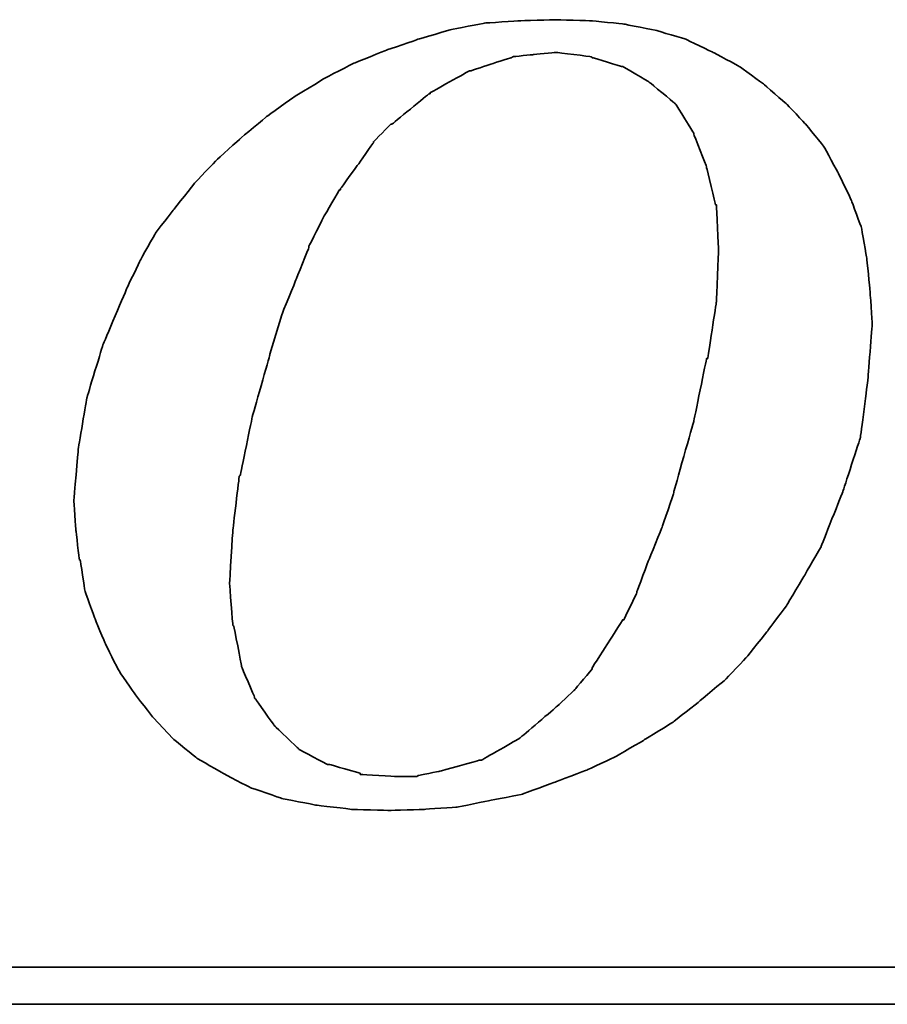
# Model space of a CAD drawing. Header units: millimetres. Extents: x 585 to 801, y 201 to 308.
# Tile 51 of 70: x 746.53 to 748.95, y 226.08 to 228.82. Entities that reach past the tile are written whole.
import ezdxf

# ---------------------------------------------------------------- set-up
doc = ezdxf.new("R2010")
doc.units = ezdxf.units.MM
doc.header["$LTSCALE"] = 0.15
doc.layers.add('DIM', color=4, linetype='CONTINUOUS')
doc.layers.add('layer 1', color=7, linetype='CONTINUOUS')

# ---------------------------------------------------------------- blocks, each defined once
blk = doc.blocks.new('TBI MOTION logo(完整正式版)')
at = {"layer": 'layer 1', "color": 22, "lineweight": 35}
for points, knots in [([(-11.34375, -6.98375), (-11.34375, -6.98375), (-10.91375, -7.43875), (-10.91375, -7.43875), (-10.91375, -7.43875), (-10.91375, -7.43875), (-10.38625, -7.87125), (-10.38625, -7.87125), (-10.38625, -7.87125), (-10.38625, -7.87125), (-9.81125, -8.20375), (-9.81125, -8.20375), (-9.81125, -8.20375), (-9.81125, -8.20375), (-9.21125, -8.51875), (-9.21125, -8.51875), (-9.21125, -8.51875), (-9.21125, -8.51875), (-8.51625, -8.75875), (-8.51625, -8.75875), (-8.51625, -8.75875), (-8.51625, -8.75875), (-7.77125, -8.90375), (-7.77125, -8.90375), (-7.77125, -8.90375), (-7.77125, -8.90375), (-6.97875, -8.99875), (-6.97875, -8.99875), (-6.97875, -8.99875), (-6.97875, -8.99875), (-6.14125, -9.02375), (-6.14125, -9.02375), (-6.14125, -9.02375), (-6.14125, -9.02375), (-5.37125, -8.99875), (-5.37125, -8.99875), (-5.37125, -8.99875), (-5.37125, -8.99875), (-4.65375, -8.94875), (-4.65375, -8.94875), (-4.65375, -8.94875), (-4.65375, -8.94875), (-3.93375, -8.80625), (-3.93375, -8.80625), (-3.93375, -8.80625), (-3.93375, -8.80625), (-3.21375, -8.66375), (-3.21375, -8.66375), (-3.21375, -8.66375), (-3.21375, -8.66375), (-2.49375, -8.39875), (-2.49375, -8.39875), (-2.49375, -8.39875), (-2.49375, -8.39875), (-1.79875, -8.13375), (-1.79875, -8.13375), (-1.79875, -8.13375), (-1.79875, -8.13375), (-1.17375, -7.84375), (-1.17375, -7.84375), (-1.17375, -7.84375), (-1.17375, -7.84375), (-0.52375, -7.46375), (-0.52375, -7.46375), (-0.52375, -7.46375), (-0.52375, -7.46375), (0.10124, -7.07875), (0.10124, -7.07875), (0.10124, -7.07875), (0.10124, -7.07875), (0.67625, -6.62375), (0.67625, -6.62375), (0.67625, -6.62375), (0.67625, -6.62375), (1.24874, -6.14375), (1.24874, -6.14375), (1.24874, -6.14375), (1.24874, -6.14375), (1.72874, -5.64125), (1.72874, -5.64125), (1.72874, -5.64125), (1.72874, -5.64125), (2.18624, -5.06375), (2.18624, -5.06375), (2.18624, -5.06375), (2.18624, -5.06375), (2.61625, -4.48874), (2.61625, -4.48874), (2.61625, -4.48874), (2.61625, -4.48874), (3.00125, -3.83874), (3.00125, -3.83874), (3.00125, -3.83874), (3.00125, -3.83874), (3.36124, -3.21374), (3.36124, -3.21374), (3.36124, -3.21374), (3.36124, -3.21374), (3.84374, -1.99125), (3.84374, -1.99125), (3.84374, -1.99125), (3.84374, -1.99125), (4.22625, -0.81875), (4.22625, -0.81875), (4.22625, -0.81875), (4.22625, -0.81875), (4.39125, 0.45624), (4.39125, 0.45624), (4.39125, 0.45624), (4.39125, 0.45624), (4.48874, 1.70124), (4.48874, 1.70124), (4.48874, 1.70124), (4.48874, 1.70124), (4.43874, 2.44625), (4.43874, 2.44625), (4.43874, 2.44625), (4.43874, 2.44625), (4.36874, 3.14125), (4.36874, 3.14125), (4.36874, 3.14125), (4.36874, 3.14125), (4.25125, 3.81125), (4.25125, 3.81125), (4.25125, 3.81125), (4.25125, 3.81125), (4.03124, 4.41125), (4.03124, 4.41125), (4.03124, 4.41125), (4.03124, 4.41125), (3.74374, 5.01125), (3.74374, 5.01125), (3.74374, 5.01125), (3.74374, 5.01125), (3.43124, 5.58875), (3.43124, 5.58875), (3.43124, 5.58875), (3.43124, 5.58875), (3.02625, 6.09125), (3.02625, 6.09125), (3.02625, 6.09125), (3.02625, 6.09125), (2.59374, 6.54875), (2.59374, 6.54875), (2.59374, 6.54875), (2.59374, 6.54875), (2.09124, 6.98125), (2.09124, 6.98125), (2.09124, 6.98125), (2.09124, 6.98125), (1.56124, 7.36625), (1.56124, 7.36625), (1.56124, 7.36625), (1.56124, 7.36625), (0.98624, 7.67625), (0.98624, 7.67625), (0.98624, 7.67625), (0.98624, 7.67625), (0.38624, 7.96375), (0.38624, 7.96375), (0.38624, 7.96375), (0.38624, 7.96375), (-0.25875, 8.15625), (-0.25875, 8.15625), (-0.25875, 8.15625), (-0.25875, 8.15625), (-0.98125, 8.30125), (-0.98125, 8.30125), (-0.98125, 8.30125), (-0.98125, 8.30125), (-1.70124, 8.37125), (-1.70124, 8.37125), (-1.70124, 8.37125), (-1.70124, 8.37125), (-2.49375, 8.39624), (-2.49375, 8.39624), (-2.49375, 8.39624), (-2.49375, 8.39624), (-3.28625, 8.37125), (-3.28625, 8.37125), (-3.28625, 8.37125), (-3.28625, 8.37125), (-4.05125, 8.32125), (-4.05125, 8.32125), (-4.05125, 8.32125), (-4.05125, 8.32125), (-4.77375, 8.18125), (-4.77375, 8.18125), (-4.77375, 8.18125), (-4.77375, 8.18125), (-5.51625, 7.96375), (-5.51625, 7.96375), (-5.51625, 7.96375), (-5.51625, 7.96375), (-6.21125, 7.72625), (-6.21125, 7.72625), (-6.21125, 7.72625), (-6.21125, 7.72625), (-6.92875, 7.43625), (-6.92875, 7.43625), (-6.92875, 7.43625), (-6.92875, 7.43625), (-7.57875, 7.10125), (-7.57875, 7.10125), (-7.57875, 7.10125), (-7.57875, 7.10125), (-8.24875, 6.69125), (-8.24875, 6.69125), (-8.24875, 6.69125), (-8.24875, 6.69125), (-8.84875, 6.26125), (-8.84875, 6.26125), (-8.84875, 6.26125), (-8.84875, 6.26125), (-9.42625, 5.78125), (-9.42625, 5.78125), (-9.42625, 5.78125), (-9.42625, 5.78125), (-9.95375, 5.30125), (-9.95375, 5.30125), (-9.95375, 5.30125), (-9.95375, 5.30125), (-10.43375, 4.79624), (-10.43375, 4.79624), (-10.43375, 4.79624), (-10.43375, 4.79624), (-10.88875, 4.22125), (-10.88875, 4.22125), (-10.88875, 4.22125), (-10.88875, 4.22125), (-11.29875, 3.69375), (-11.29875, 3.69375), (-11.29875, 3.69375), (-11.29875, 3.69375), (-11.63375, 3.09125), (-11.63375, 3.09125), (-11.63375, 3.09125), (-11.63375, 3.09125), (-11.91875, 2.49625), (-11.91875, 2.49625), (-11.91875, 2.49625), (-11.91875, 2.49625), (-12.44875, 1.24625), (-12.44875, 1.24625), (-12.44875, 1.24625), (-12.44875, 1.24625), (-12.80875, 0.06874), (-12.80875, 0.06874), (-12.80875, 0.06874), (-12.80875, 0.06874), (-12.99875, -1.07875), (-12.99875, -1.07875), (-12.99875, -1.07875), (-12.99875, -1.07875), (-13.09375, -2.18375), (-13.09375, -2.18375), (-13.09375, -2.18375), (-13.09375, -2.18375), (-13.04875, -2.85375), (-13.04875, -2.85375), (-13.04875, -2.85375), (-13.04875, -2.85375), (-12.97375, -3.50375), (-12.97375, -3.50375), (-12.97375, -3.50375), (-12.97375, -3.50375), (-12.95375, -3.50375), (-12.95375, -3.50375), (-12.95375, -3.50375), (-12.95375, -3.50375), (-12.85375, -4.17375), (-12.85375, -4.17375), (-12.85375, -4.17375), (-12.85375, -4.17375), (-12.63875, -4.77624), (-12.63875, -4.77624), (-12.63875, -4.77624), (-12.63875, -4.77624), (-12.39875, -5.35125), (-12.39875, -5.35125), (-12.39875, -5.35125), (-12.39875, -5.35125), (-12.11375, -5.92875), (-12.11375, -5.92875), (-12.11375, -5.92875), (-12.11375, -5.92875), (-11.75375, -6.45375), (-11.75375, -6.45375), (-11.75375, -6.45375), (-11.75375, -6.45375), (-11.34375, -6.98375), (-11.34375, -6.98375)], [0, 0, 0, 0, 0.01369863, 0.01369863, 0.01369863, 0.01369864, 0.02739726, 0.02739726, 0.02739726, 0.02739727, 0.04109589, 0.04109589, 0.04109589, 0.0410959, 0.05479452, 0.05479452, 0.05479452, 0.05479453, 0.06849315, 0.06849315, 0.06849315, 0.06849316, 0.08219178, 0.08219178, 0.08219178, 0.08219179, 0.09589041, 0.09589041, 0.09589041, 0.09589042, 0.10958904, 0.10958904, 0.10958904, 0.10958905, 0.12328767, 0.12328767, 0.12328767, 0.12328768, 0.1369863, 0.1369863, 0.1369863, 0.13698631, 0.15068493, 0.15068493, 0.15068493, 0.15068494, 0.16438356, 0.16438356, 0.16438356, 0.16438357, 0.17808219, 0.17808219, 0.17808219, 0.1780822, 0.19178082, 0.19178082, 0.19178082, 0.19178083, 0.20547945, 0.20547945, 0.20547945, 0.20547946, 0.21917808, 0.21917808, 0.21917808, 0.21917809, 0.23287671, 0.23287671, 0.23287671, 0.23287672, 0.24657534, 0.24657534, 0.24657534, 0.24657535, 0.26027397, 0.26027397, 0.26027397, 0.26027398, 0.2739726, 0.2739726, 0.2739726, 0.27397261, 0.28767123, 0.28767123, 0.28767123, 0.28767124, 0.30136986, 0.30136986, 0.30136986, 0.30136987, 0.31506849, 0.31506849, 0.31506849, 0.3150685, 0.32876712, 0.32876712, 0.32876712, 0.32876713, 0.34246575, 0.34246575, 0.34246575, 0.34246576, 0.35616438, 0.35616438, 0.35616438, 0.35616439, 0.36986301, 0.36986301, 0.36986301, 0.36986302, 0.38356164, 0.38356164, 0.38356164, 0.38356165, 0.39726027, 0.39726027, 0.39726027, 0.39726028, 0.4109589, 0.4109589, 0.4109589, 0.41095891, 0.42465753, 0.42465753, 0.42465753, 0.42465754, 0.43835616, 0.43835616, 0.43835616, 0.43835617, 0.45205479, 0.45205479, 0.45205479, 0.4520548, 0.46575342, 0.46575342, 0.46575342, 0.46575343, 0.47945205, 0.47945205, 0.47945205, 0.47945206, 0.49315068, 0.49315068, 0.49315068, 0.49315069, 0.50684932, 0.50684932, 0.50684932, 0.50684933, 0.52054795, 0.52054795, 0.52054795, 0.52054796, 0.53424658, 0.53424658, 0.53424658, 0.53424659, 0.54794521, 0.54794521, 0.54794521, 0.54794522, 0.56164384, 0.56164384, 0.56164384, 0.56164385, 0.57534247, 0.57534247, 0.57534247, 0.57534248, 0.5890411, 0.5890411, 0.5890411, 0.58904111, 0.60273973, 0.60273973, 0.60273973, 0.60273974, 0.61643836, 0.61643836, 0.61643836, 0.61643837, 0.63013699, 0.63013699, 0.63013699, 0.630137, 0.64383562, 0.64383562, 0.64383562, 0.64383563, 0.65753425, 0.65753425, 0.65753425, 0.65753426, 0.67123288, 0.67123288, 0.67123288, 0.67123289, 0.68493151, 0.68493151, 0.68493151, 0.68493152, 0.69863014, 0.69863014, 0.69863014, 0.69863015, 0.71232877, 0.71232877, 0.71232877, 0.71232878, 0.7260274, 0.7260274, 0.7260274, 0.72602741, 0.73972603, 0.73972603, 0.73972603, 0.73972604, 0.75342466, 0.75342466, 0.75342466, 0.75342467, 0.76712329, 0.76712329, 0.76712329, 0.7671233, 0.78082192, 0.78082192, 0.78082192, 0.78082193, 0.79452055, 0.79452055, 0.79452055, 0.79452056, 0.80821918, 0.80821918, 0.80821918, 0.80821919, 0.82191781, 0.82191781, 0.82191781, 0.82191782, 0.83561644, 0.83561644, 0.83561644, 0.83561645, 0.84931507, 0.84931507, 0.84931507, 0.84931508, 0.8630137, 0.8630137, 0.8630137, 0.86301371, 0.87671233, 0.87671233, 0.87671233, 0.87671234, 0.89041096, 0.89041096, 0.89041096, 0.89041097, 0.90410959, 0.90410959, 0.90410959, 0.9041096, 0.91780822, 0.91780822, 0.91780822, 0.91780823, 0.93150685, 0.93150685, 0.93150685, 0.93150686, 0.94520548, 0.94520548, 0.94520548, 0.94520549, 0.95890411, 0.95890411, 0.95890411, 0.95890412, 0.97260274, 0.97260274, 0.97260274, 0.97260275, 0.98630137, 0.98630137, 0.98630137, 0.98630138, 1, 1, 1, 1]), ([(-8.77875, 1.03124), (-8.77875, 1.03124), (-8.51625, 1.89625), (-8.51625, 1.89625), (-8.51625, 1.89625), (-8.51625, 1.89625), (-8.20375, 2.66375), (-8.20375, 2.66375), (-8.20375, 2.66375), (-8.20375, 2.66375), (-7.91625, 3.38125), (-7.91625, 3.38125), (-7.91625, 3.38125), (-7.91625, 3.38125), (-7.91625, 3.40624), (-7.91625, 3.40624), (-7.91625, 3.40624), (-7.91625, 3.40624), (-7.57875, 4.07624), (-7.57875, 4.07624), (-7.57875, 4.07624), (-7.57875, 4.07624), (-7.24375, 4.65125), (-7.24375, 4.65125), (-7.24375, 4.65125), (-7.24375, 4.65125), (-7.21875, 4.65125), (-7.21875, 4.65125), (-7.21875, 4.65125), (-7.21875, 4.65125), (-7.21875, 4.67624), (-7.21875, 4.67624), (-7.21875, 4.67624), (-7.21875, 4.67624), (-6.83625, 5.20375), (-6.83625, 5.20375), (-6.83625, 5.20375), (-6.83625, 5.20375), (-6.49875, 5.68625), (-6.49875, 5.68625), (-6.49875, 5.68625), (-6.49875, 5.68625), (-6.49875, 5.70625), (-6.49875, 5.70625), (-6.49875, 5.70625), (-6.49875, 5.70625), (-6.11625, 6.09125), (-6.11625, 6.09125), (-6.11625, 6.09125), (-6.11625, 6.09125), (-6.09125, 6.09125), (-6.09125, 6.09125), (-6.09125, 6.09125), (-6.09125, 6.09125), (-5.27375, 6.76625), (-5.27375, 6.76625), (-5.27375, 6.76625), (-5.27375, 6.76625), (-5.24875, 6.76625), (-5.24875, 6.76625), (-5.24875, 6.76625), (-5.24875, 6.76625), (-5.24875, 6.78625), (-5.24875, 6.78625), (-5.24875, 6.78625), (-5.24875, 6.78625), (-4.38875, 7.26624), (-4.38875, 7.26624), (-4.38875, 7.26624), (-4.38875, 7.26624), (-4.36125, 7.26624), (-4.36125, 7.26624), (-4.36125, 7.26624), (-4.36125, 7.26624), (-3.93375, 7.41125), (-3.93375, 7.41125), (-3.93375, 7.41125), (-3.93375, 7.41125), (-3.47375, 7.55625), (-3.47375, 7.55625), (-3.47375, 7.55625), (-3.47375, 7.55625), (-3.45375, 7.55625), (-3.45375, 7.55625), (-3.45375, 7.55625), (-3.45375, 7.55625), (-3.42875, 7.58124), (-3.42875, 7.58124), (-3.42875, 7.58124), (-3.42875, 7.58124), (-2.97375, 7.62625), (-2.97375, 7.62625), (-2.97375, 7.62625), (-2.97375, 7.62625), (-2.49375, 7.67625), (-2.49375, 7.67625), (-2.49375, 7.67625), (-2.49375, 7.67625), (-2.46875, 7.67625), (-2.46875, 7.67625), (-2.46875, 7.67625), (-2.46875, 7.67625), (-1.70124, 7.58124), (-1.70124, 7.58124), (-1.70124, 7.58124), (-1.70124, 7.58124), (-1.67875, 7.55625), (-1.67875, 7.55625), (-1.67875, 7.55625), (-1.67875, 7.55625), (-1.65375, 7.55625), (-1.65375, 7.55625), (-1.65375, 7.55625), (-1.65375, 7.55625), (-1.03125, 7.36625), (-1.03125, 7.36625), (-1.03125, 7.36625), (-1.03125, 7.36625), (-1.00625, 7.36625), (-1.00625, 7.36625), (-1.00625, 7.36625), (-1.00625, 7.36625), (-0.43124, 7.02624), (-0.43124, 7.02624), (-0.43124, 7.02624), (-0.43124, 7.02624), (-0.40625, 7.00624), (-0.40625, 7.00624), (-0.40625, 7.00624), (-0.40625, 7.00624), (0.12124, 6.57124), (0.12124, 6.57124), (0.12124, 6.57124), (0.12124, 6.57124), (0.14624, 6.54875), (0.14624, 6.54875), (0.14624, 6.54875), (0.14624, 6.54875), (0.17124, 6.52375), (0.17124, 6.52375), (0.17124, 6.52375), (0.17124, 6.52375), (0.55625, 5.89875), (0.55625, 5.89875), (0.55625, 5.89875), (0.55625, 5.89875), (0.55625, 5.87625), (0.55625, 5.87625), (0.55625, 5.87625), (0.55625, 5.87625), (0.84124, 5.15625), (0.84124, 5.15625), (0.84124, 5.15625), (0.84124, 5.15625), (0.84124, 5.13125), (0.84124, 5.13125), (0.84124, 5.13125), (0.84124, 5.13125), (1.03624, 4.31875), (1.03624, 4.31875), (1.03624, 4.31875), (1.03624, 4.31875), (1.05624, 4.31875), (1.05624, 4.31875), (1.05624, 4.31875), (1.05624, 4.31875), (1.05624, 4.29125), (1.05624, 4.29125), (1.05624, 4.29125), (1.05624, 4.29125), (1.10625, 3.33125), (1.10625, 3.33125), (1.10625, 3.33125), (1.10625, 3.33125), (1.10625, 3.30875), (1.10625, 3.30875), (1.10625, 3.30875), (1.10625, 3.30875), (1.05624, 2.20624), (1.05624, 2.20624), (1.05624, 2.20624), (1.05624, 2.20624), (1.05624, 2.18124), (1.05624, 2.18124), (1.05624, 2.18124), (1.05624, 2.18124), (0.86624, 0.93624), (0.86624, 0.93624), (0.86624, 0.93624), (0.86624, 0.93624), (0.84124, 0.93624), (0.84124, 0.93624), (0.84124, 0.93624), (0.84124, 0.93624), (0.55625, -0.45874), (0.55625, -0.45874), (0.55625, -0.45874), (0.55625, -0.45874), (0.12124, -1.99125), (0.12124, -1.99125), (0.12124, -1.99125), (0.12124, -1.99125), (0.12124, -2.01874), (0.12124, -2.01874), (0.12124, -2.01874), (0.12124, -2.01874), (-0.13874, -2.78375), (-0.13874, -2.78375), (-0.13874, -2.78375), (-0.13874, -2.78375), (-0.43124, -3.50375), (-0.43124, -3.50375), (-0.43124, -3.50375), (-0.43124, -3.50375), (-0.69375, -4.19875), (-0.69375, -4.19875), (-0.69375, -4.19875), (-0.69375, -4.19875), (-0.69375, -4.22375), (-0.69375, -4.22375), (-0.69375, -4.22375), (-0.69375, -4.22375), (-0.98125, -4.82374), (-0.98125, -4.82374), (-0.98125, -4.82374), (-0.98125, -4.82374), (-1.00625, -4.82374), (-1.00625, -4.82374), (-1.00625, -4.82374), (-1.00625, -4.82374), (-1.33875, -5.35125), (-1.33875, -5.35125), (-1.33875, -5.35125), (-1.33875, -5.35125), (-1.67875, -5.87875), (-1.67875, -5.87875), (-1.67875, -5.87875), (-1.67875, -5.87875), (-1.67875, -5.90375), (-1.67875, -5.90375), (-1.67875, -5.90375), (-1.67875, -5.90375), (-2.05875, -6.35875), (-2.05875, -6.35875), (-2.05875, -6.35875), (-2.05875, -6.35875), (-2.08375, -6.38375), (-2.08375, -6.38375), (-2.08375, -6.38375), (-2.08375, -6.38375), (-2.46875, -6.74375), (-2.46875, -6.74375), (-2.46875, -6.74375), (-2.46875, -6.74375), (-3.25875, -7.41625), (-3.25875, -7.41625), (-3.25875, -7.41625), (-3.25875, -7.41625), (-3.28625, -7.43875), (-3.28625, -7.43875), (-3.28625, -7.43875), (-3.28625, -7.43875), (-4.12375, -7.91875), (-4.12375, -7.91875), (-4.12375, -7.91875), (-4.12375, -7.91875), (-4.14875, -7.91875), (-4.14875, -7.91875), (-4.14875, -7.91875), (-4.14875, -7.91875), (-4.17125, -7.91875), (-4.17125, -7.91875), (-4.17125, -7.91875), (-4.17125, -7.91875), (-5.03375, -8.15875), (-5.03375, -8.15875), (-5.03375, -8.15875), (-5.03375, -8.15875), (-5.51625, -8.25625), (-5.51625, -8.25625), (-5.51625, -8.25625), (-5.51625, -8.25625), (-5.54125, -8.27875), (-5.54125, -8.27875), (-5.54125, -8.27875), (-5.54125, -8.27875), (-5.56375, -8.27875), (-5.56375, -8.27875), (-5.56375, -8.27875), (-5.56375, -8.27875), (-5.99625, -8.27875), (-5.99625, -8.27875), (-5.99625, -8.27875), (-5.99625, -8.27875), (-6.76375, -8.23125), (-6.76375, -8.23125), (-6.76375, -8.23125), (-6.76375, -8.23125), (-6.78875, -8.23125), (-6.78875, -8.23125), (-6.78875, -8.23125), (-6.78875, -8.23125), (-6.78875, -8.20375), (-6.78875, -8.20375), (-6.78875, -8.20375), (-6.78875, -8.20375), (-7.45875, -8.01375), (-7.45875, -8.01375), (-7.45875, -8.01375), (-7.45875, -8.01375), (-7.48375, -8.01375), (-7.48375, -8.01375), (-7.48375, -8.01375), (-7.48375, -8.01375), (-7.50875, -8.01375), (-7.50875, -8.01375), (-7.50875, -8.01375), (-7.50875, -8.01375), (-8.13125, -7.67875), (-8.13125, -7.67875), (-8.13125, -7.67875), (-8.13125, -7.67875), (-8.15625, -7.65375), (-8.15625, -7.65375), (-8.15625, -7.65375), (-8.15625, -7.65375), (-8.65875, -7.17375), (-8.65875, -7.17375), (-8.65875, -7.17375), (-8.65875, -7.17375), (-8.68375, -7.14875), (-8.68375, -7.14875), (-8.68375, -7.14875), (-8.68375, -7.14875), (-9.08875, -6.57375), (-9.08875, -6.57375), (-9.08875, -6.57375), (-9.08875, -6.57375), (-9.11375, -6.54875), (-9.11375, -6.54875), (-9.11375, -6.54875), (-9.11375, -6.54875), (-9.11375, -6.52875), (-9.11375, -6.52875), (-9.11375, -6.52875), (-9.11375, -6.52875), (-9.40375, -5.85375), (-9.40375, -5.85375), (-9.40375, -5.85375), (-9.40375, -5.85375), (-9.40375, -5.82875), (-9.40375, -5.82875), (-9.40375, -5.82875), (-9.40375, -5.82875), (-9.56875, -4.96875), (-9.56875, -4.96875), (-9.56875, -4.96875), (-9.56875, -4.96875), (-9.59375, -4.94375), (-9.59375, -4.94375), (-9.59375, -4.94375), (-9.59375, -4.94375), (-9.66375, -4.03375), (-9.66375, -4.03375), (-9.66375, -4.03375), (-9.66375, -4.03375), (-9.66375, -4.00875), (-9.66375, -4.00875), (-9.66375, -4.00875), (-9.66375, -4.00875), (-9.59375, -2.85375), (-9.59375, -2.85375), (-9.59375, -2.85375), (-9.59375, -2.85375), (-9.45125, -1.65875), (-9.45125, -1.65875), (-9.45125, -1.65875), (-9.45125, -1.65875), (-9.42625, -1.63375), (-9.42625, -1.63375), (-9.42625, -1.63375), (-9.42625, -1.63375), (-9.16125, -0.33875), (-9.16125, -0.33875), (-9.16125, -0.33875), (-9.16125, -0.33875), (-8.77875, 1.00624), (-8.77875, 1.00624), (-8.77875, 1.00624), (-8.77875, 1.00624), (-8.77875, 1.03124), (-8.77875, 1.03124)], [0, 0, 0, 0, 0.01020408, 0.01020408, 0.01020408, 0.01020409, 0.02040816, 0.02040816, 0.02040816, 0.02040817, 0.03061224, 0.03061224, 0.03061224, 0.03061225, 0.04081633, 0.04081633, 0.04081633, 0.04081634, 0.05102041, 0.05102041, 0.05102041, 0.05102042, 0.06122449, 0.06122449, 0.06122449, 0.0612245, 0.07142857, 0.07142857, 0.07142857, 0.07142858, 0.08163265, 0.08163265, 0.08163265, 0.08163266, 0.09183673, 0.09183673, 0.09183673, 0.09183674, 0.10204082, 0.10204082, 0.10204082, 0.10204083, 0.1122449, 0.1122449, 0.1122449, 0.11224491, 0.12244898, 0.12244898, 0.12244898, 0.12244899, 0.13265306, 0.13265306, 0.13265306, 0.13265307, 0.14285714, 0.14285714, 0.14285714, 0.14285715, 0.15306122, 0.15306122, 0.15306122, 0.15306123, 0.16326531, 0.16326531, 0.16326531, 0.16326532, 0.17346939, 0.17346939, 0.17346939, 0.1734694, 0.18367347, 0.18367347, 0.18367347, 0.18367348, 0.19387755, 0.19387755, 0.19387755, 0.19387756, 0.20408163, 0.20408163, 0.20408163, 0.20408164, 0.21428571, 0.21428571, 0.21428571, 0.21428572, 0.2244898, 0.2244898, 0.2244898, 0.22448981, 0.23469388, 0.23469388, 0.23469388, 0.23469389, 0.24489796, 0.24489796, 0.24489796, 0.24489797, 0.25510204, 0.25510204, 0.25510204, 0.25510205, 0.26530612, 0.26530612, 0.26530612, 0.26530613, 0.2755102, 0.2755102, 0.2755102, 0.27551021, 0.28571429, 0.28571429, 0.28571429, 0.2857143, 0.29591837, 0.29591837, 0.29591837, 0.29591838, 0.30612245, 0.30612245, 0.30612245, 0.30612246, 0.31632653, 0.31632653, 0.31632653, 0.31632654, 0.32653061, 0.32653061, 0.32653061, 0.32653062, 0.33673469, 0.33673469, 0.33673469, 0.3367347, 0.34693878, 0.34693878, 0.34693878, 0.34693879, 0.35714286, 0.35714286, 0.35714286, 0.35714287, 0.36734694, 0.36734694, 0.36734694, 0.36734695, 0.37755102, 0.37755102, 0.37755102, 0.37755103, 0.3877551, 0.3877551, 0.3877551, 0.38775511, 0.39795918, 0.39795918, 0.39795918, 0.39795919, 0.40816327, 0.40816327, 0.40816327, 0.40816328, 0.41836735, 0.41836735, 0.41836735, 0.41836736, 0.42857143, 0.42857143, 0.42857143, 0.42857144, 0.43877551, 0.43877551, 0.43877551, 0.43877552, 0.44897959, 0.44897959, 0.44897959, 0.4489796, 0.45918367, 0.45918367, 0.45918367, 0.45918368, 0.46938776, 0.46938776, 0.46938776, 0.46938777, 0.47959184, 0.47959184, 0.47959184, 0.47959185, 0.48979592, 0.48979592, 0.48979592, 0.48979593, 0.5, 0.5, 0.5, 0.50000001, 0.51020408, 0.51020408, 0.51020408, 0.51020409, 0.52040816, 0.52040816, 0.52040816, 0.52040817, 0.53061224, 0.53061224, 0.53061224, 0.53061225, 0.54081633, 0.54081633, 0.54081633, 0.54081634, 0.55102041, 0.55102041, 0.55102041, 0.55102042, 0.56122449, 0.56122449, 0.56122449, 0.5612245, 0.57142857, 0.57142857, 0.57142857, 0.57142858, 0.58163265, 0.58163265, 0.58163265, 0.58163266, 0.59183673, 0.59183673, 0.59183673, 0.59183674, 0.60204082, 0.60204082, 0.60204082, 0.60204083, 0.6122449, 0.6122449, 0.6122449, 0.61224491, 0.62244898, 0.62244898, 0.62244898, 0.62244899, 0.63265306, 0.63265306, 0.63265306, 0.63265307, 0.64285714, 0.64285714, 0.64285714, 0.64285715, 0.65306122, 0.65306122, 0.65306122, 0.65306123, 0.66326531, 0.66326531, 0.66326531, 0.66326532, 0.67346939, 0.67346939, 0.67346939, 0.6734694, 0.68367347, 0.68367347, 0.68367347, 0.68367348, 0.69387755, 0.69387755, 0.69387755, 0.69387756, 0.70408163, 0.70408163, 0.70408163, 0.70408164, 0.71428571, 0.71428571, 0.71428571, 0.71428572, 0.7244898, 0.7244898, 0.7244898, 0.72448981, 0.73469388, 0.73469388, 0.73469388, 0.73469389, 0.74489796, 0.74489796, 0.74489796, 0.74489797, 0.75510204, 0.75510204, 0.75510204, 0.75510205, 0.76530612, 0.76530612, 0.76530612, 0.76530613, 0.7755102, 0.7755102, 0.7755102, 0.77551021, 0.78571429, 0.78571429, 0.78571429, 0.7857143, 0.79591837, 0.79591837, 0.79591837, 0.79591838, 0.80612245, 0.80612245, 0.80612245, 0.80612246, 0.81632653, 0.81632653, 0.81632653, 0.81632654, 0.82653061, 0.82653061, 0.82653061, 0.82653062, 0.83673469, 0.83673469, 0.83673469, 0.8367347, 0.84693878, 0.84693878, 0.84693878, 0.84693879, 0.85714286, 0.85714286, 0.85714286, 0.85714287, 0.86734694, 0.86734694, 0.86734694, 0.86734695, 0.87755102, 0.87755102, 0.87755102, 0.87755103, 0.8877551, 0.8877551, 0.8877551, 0.88775511, 0.89795918, 0.89795918, 0.89795918, 0.89795919, 0.90816327, 0.90816327, 0.90816327, 0.90816328, 0.91836735, 0.91836735, 0.91836735, 0.91836736, 0.92857143, 0.92857143, 0.92857143, 0.92857144, 0.93877551, 0.93877551, 0.93877551, 0.93877552, 0.94897959, 0.94897959, 0.94897959, 0.9489796, 0.95918367, 0.95918367, 0.95918367, 0.95918368, 0.96938776, 0.96938776, 0.96938776, 0.96938777, 0.97959184, 0.97959184, 0.97959184, 0.97959185, 0.98979592, 0.98979592, 0.98979592, 0.98979593, 1, 1, 1, 1]), ([(75.90875, -9.47875), (75.90875, -9.47875), (75.90875, -12.28625), (75.90875, -12.28625), (75.90875, -12.28625), (75.90875, -12.28625), (75.90875, -12.47875), (75.90875, -12.47875), (75.90875, -12.47875), (75.90875, -12.47875), (75.71625, -12.47875), (75.71625, -12.47875), (75.71625, -12.47875), (75.71625, -12.47875), (-88.32875, -12.47875), (-88.32875, -12.47875), (-88.32875, -12.47875), (-88.32875, -12.47875), (-88.32875, -13.29375), (-88.32875, -13.29375), (-88.32875, -13.29375), (-88.32875, -13.29375), (82.89125, -13.29375), (82.89125, -13.29375), (82.89125, -13.29375), (82.89125, -13.29375), (75.90875, -9.47875), (75.90875, -9.47875)], [0, 0, 0, 0, 0.14285714, 0.14285714, 0.14285714, 0.14285715, 0.28571429, 0.28571429, 0.28571429, 0.2857143, 0.42857143, 0.42857143, 0.42857143, 0.42857144, 0.57142857, 0.57142857, 0.57142857, 0.57142858, 0.71428571, 0.71428571, 0.71428571, 0.71428572, 0.85714286, 0.85714286, 0.85714286, 0.85714287, 1, 1, 1, 1])]:
    blk.add_open_spline(points, degree=3, knots=knots, dxfattribs=at)

msp = doc.modelspace()

# ---------------------------------------------------------------- block references
at = {"layer": 'DIM', "color": 7, "xscale": 0.1265115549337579, "yscale": 0.1265115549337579, "zscale": 0.1265115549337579}
msp.add_blockref('TBI MOTION logo(完整正式版)', (748.3378, 227.7601), dxfattribs=at)

doc.saveas('drawing.dxf')
